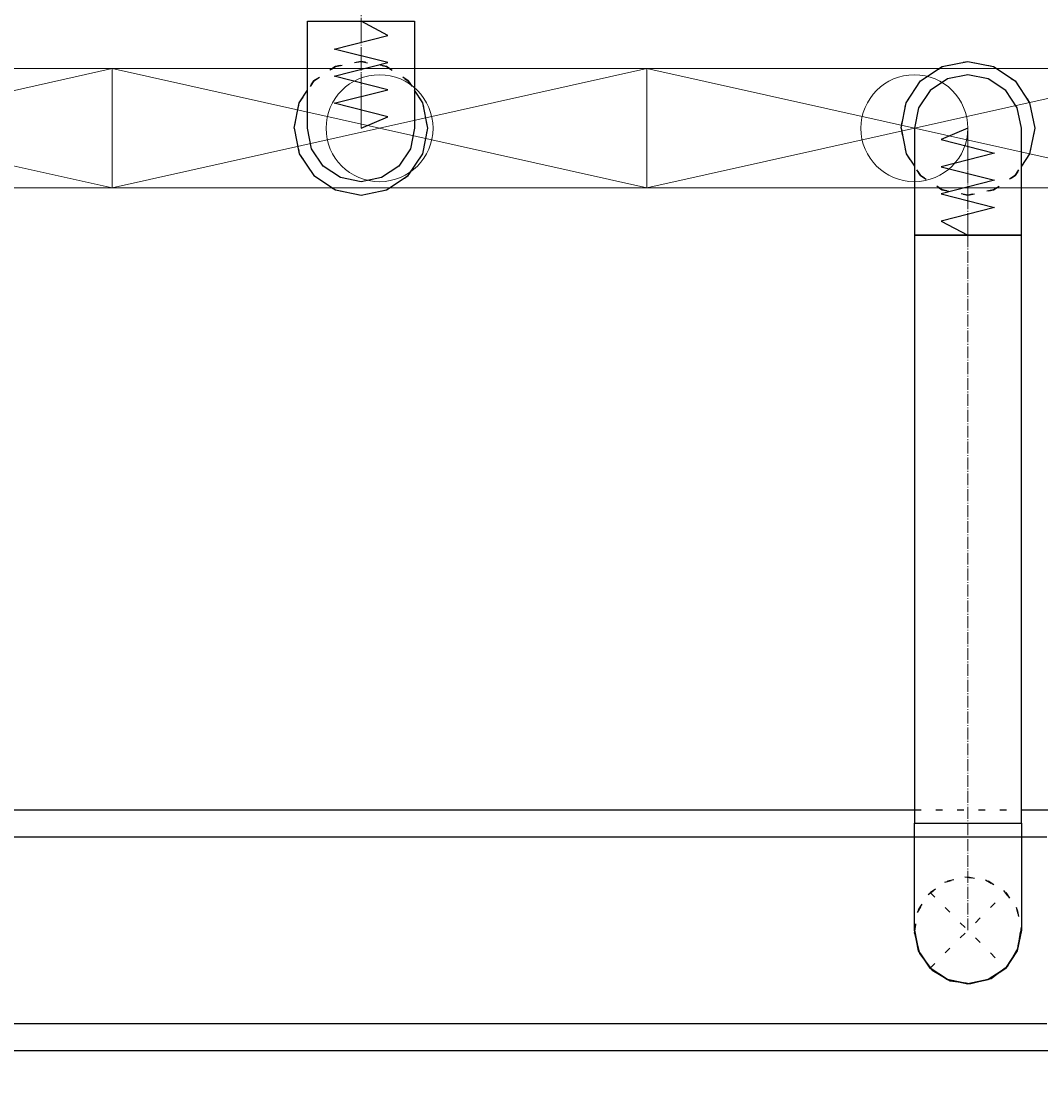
# Model space of a CAD drawing. Header units: centimetres. Extents: x -149939 to 48626, y -46000 to 152985.
# Tile 194 of 256: x -13238 to -11332, y 66211 to 68204. Entities that reach past the tile are written whole.
import ezdxf

# ---------------------------------------------------------------- set-up
doc = ezdxf.new("R2010")
doc.units = ezdxf.units.CM
doc.header["$LTSCALE"] = 50
doc.header["$PDMODE"] = 35
doc.header["$PDSIZE"] = 0.1
for name, pattern in [('CADVENT_CENTERLINE', [9.9, 7.4, -1, 0.5, -1]), ('CADVENT_HIDDEN', [0.8, 0.25, -0.55]), ('Kondygnacja  -0_5$0$HIDDEN', [9.525, 6.35, -3.175]), ('Kondygnacja  -0_5$0$HIDDEN2', [4.7625, 3.175, -1.5875])]:
    doc.linetypes.add(name, pattern=pattern)
doc.layers.get('0').update_dxf_attribs({"color": 8})
doc.layers.get('DEFPOINTS').update_dxf_attribs({"color": 8})
for name, color, linetype in [('01-103-Went PP_poziom-0_5$0$L_Nawiew', 7, 'Continuous'), ('bgde-nawiewDETAILS', 1, 'Continuous'), ('bgde-nawiewEXP', 7, 'Continuous'), ('bgde-nawiewHIDDEN', 250, 'Continuous'), ('Kondygnacja  -0_5$0$ARCH_KONSTR_POWYŻEJ RZUTU', 8, 'Kondygnacja  -0_5$0$HIDDEN'), ('Kondygnacja  -0_5$0$ARCH_KONSTR_POWYŻEJ RZUTU_IST', 8, 'Kondygnacja  -0_5$0$HIDDEN2')]:
    doc.layers.add(name, color=color, linetype=linetype)
for name, color, linetype, lineweight in [('bgde-nawiewCEN', 7, 'Continuous', 13), ('bgde_nawiewnik', 11, 'Continuous', 5), ('Kondygnacja  -0_5$0$ARCH_INFO_WYMIARY', 8, 'Continuous', 9)]:
    doc.layers.add(name, color=color, linetype=linetype, lineweight=lineweight)
doc.styles.add('Kondygnacja  -0_5$0$Romans', font='Romans.shx', dxfattribs={"width": 0.7})
doc.dimstyles.new('Kondygnacja  -0_5$0$Wymiary 1-100', dxfattribs={"dimtxt": 12, "dimasz": 10, "dimexe": 5, "dimexo": 0, "dimgap": 4, "dimtad": 1, "dimrnd": 0.5, "dimzin": 12, "dimdsep": 46, "dimtxsty": 'Kondygnacja  -0_5$0$Romans', "dimblk": 'Kondygnacja  -0_5$0$_Oblique', "dimcen": 10, "dimdle": 10, "dimclrt": 55, "dimazin": 0, "dimtfac": 1, "dimtmove": 1, "dimatfit": 3, "dimfxl": 8, "dimfxlon": 1, "dimtolj": 1, "dimtzin": 0, "dimarcsym": 0})

# ---------------------------------------------------------------- blocks, each defined once
blk = doc.blocks.new('Kondygnacja  -0_5$0$konstrukcja istniejąca -0.5')
at = {"layer": 'Kondygnacja  -0_5$0$ARCH_KONSTR_POWYŻEJ RZUTU_IST', "ltscale": 10}
for points in [[(9938, 11167.89), (10982, 11167.89)], [(10982, 11132.89), (9938, 11132.89)]]:
    blk.add_lwpolyline(points, dxfattribs=at)
blk = doc.blocks.new('Kondygnacja  -0_5$0$_Oblique')
at = {"color": 0, "linetype": 'ByBlock', "lineweight": -2}
blk.add_line((-0.5, -0.5), (0.5, 0.5), dxfattribs=at)
blk = doc.blocks.new('*D212')
at = {"layer": 'DEFPOINTS', "color": 0}
for p in [(-30586.3, 81900), (-30681.1, 12489.5), (9064, 12489.5)]:
    blk.add_point(p, dxfattribs=at)
at = {"layer": 'Kondygnacja  -0_5$0$ARCH_INFO_WYMIARY', "color": 0, "lineweight": -2}
for p, q in [((-30673.1, 81900), (-30686.1, 81900)), ((-30681.1, 81910), (-30681.1, 12479.5)), ((-30673.1, 12489.5), (-30686.1, 12489.5))]:
    blk.add_line(p, q, dxfattribs=at)
at = {"layer": 'Kondygnacja  -0_5$0$ARCH_INFO_WYMIARY', "color": 0, "linetype": 'ByBlock', "lineweight": -2, "xscale": 10, "yscale": 10, "zscale": 10}
for p, rotation in [((-30681.1, 81900), 90), ((-30681.1, 12489.5), 270)]:
    blk.add_blockref('Kondygnacja  -0_5$0$_Oblique', p, dxfattribs=dict(at, rotation=rotation))
at = {"layer": 'Kondygnacja  -0_5$0$ARCH_INFO_WYMIARY', "color": 55, "insert": (-30691.1, 47194.8), "char_height": 12, "attachment_point": 5, "rotation": 90, "style": 'Kondygnacja  -0_5$0$Romans'}
blk.add_mtext('\\A1;69410.5', dxfattribs=at)
blk = doc.blocks.new('A$C066D7839')
at = {"layer": 'bgde_nawiewnik', "color": 7}
for p, q in [((-50, -11.15), (-50, 11.15)), ((-50, 11.15), (50, 11.15)), ((-50, -11.15), (50, 11.15)), ((50, -11.15), (-50, 11.15)), ((50, 11.15), (50, -11.15)), ((50, -11.15), (-50, -11.15))]:
    blk.add_line(p, q, dxfattribs=at)
blk.add_circle((0, 0), 10, dxfattribs=at)

msp = doc.modelspace()

# ---------------------------------------------------------------- linework, layer by layer
at = {"layer": 'bgde-nawiewCEN', "linetype": 'CADVENT_CENTERLINE', "ltscale": 0.06}
for p, q in [((-12602.41, 69309.622), (-12602.41, 68203.959)), ((-12602.41, 68203.959), (-12602.41, 68185.263)), ((-12602.41, 68185.263), (-12602.41, 68134.152)), ((-12602.41, 68134.152), (-12602.41, 68106.359)), ((-12602.41, 68106.359), (-12602.41, 68082.833)), ((-12602.41, 68082.833), (-12602.41, 68063.218)), ((-12602.41, 68063.218), (-12602.41, 68047.159)), ((-12602.41, 68047.159), (-12602.41, 68034.3)), ((-12602.41, 68034.3), (-12602.41, 68024.285)), ((-12602.41, 68024.285), (-12602.41, 68016.759)), ((-12602.41, 68016.759), (-12602.41, 68011.366)), ((-12602.41, 68011.366), (-12602.41, 68007.752)), ((-12602.41, 68007.752), (-12602.41, 68005.559)), ((-12602.41, 68005.559), (-12602.41, 68004.433)), ((-12602.41, 68004.433), (-12602.41, 68003.959)), ((-11467.838, 68003.485), (-11467.838, 68003.959)), ((-11467.838, 68002.359), (-11467.838, 68003.485)), ((-11467.838, 68000.166), (-11467.838, 68002.359)), ((-11467.838, 67996.552), (-11467.838, 68000.166)), ((-11467.838, 67991.159), (-11467.838, 67996.552)), ((-11467.838, 67983.633), (-11467.838, 67991.159)), ((-11467.838, 67973.618), (-11467.838, 67983.633)), ((-11467.838, 67960.759), (-11467.838, 67973.618)), ((-11467.838, 67944.7), (-11467.838, 67960.759)), ((-11467.838, 67925.085), (-11467.838, 67944.7)), ((-11467.838, 67901.559), (-11467.838, 67925.085)), ((-11467.838, 67873.766), (-11467.838, 67901.559)), ((-11467.838, 67822.655), (-11467.838, 67873.766)), ((-11467.838, 67803.959), (-11467.838, 67822.655)), ((-11467.838, 67803.959), (-11467.838, 66703.983)), ((-11467.838, 66703.983), (-11467.838, 66503.983))]:
    msp.add_line(p, q, dxfattribs=at)
at = {"layer": 'bgde-nawiewDETAILS', "linetype": 'CADVENT_HIDDEN'}
for p, q in [((-11538.549, 66433.272), (-11397.127, 66574.694)), ((-11538.549, 66574.694), (-11397.127, 66433.272))]:
    msp.add_line(p, q, dxfattribs=at)
at = {"layer": 'bgde-nawiewEXP', "linetype": 'Continuous'}
for points in [[(-12702.41, 68005.559), (-12702.41, 68203.959), (-12502.41, 68203.959), (-12502.41, 68003.959), (-12510.022, 67965.691), (-12531.7, 67933.248), (-12564.142, 67911.571), (-12602.41, 67903.959), (-12640.679, 67911.571), (-12673.121, 67933.248), (-12694.798, 67965.691), (-12702.41, 68003.959), (-12702.41, 68004.433)], [(-11567.838, 67960.759), (-11567.838, 67803.959), (-11367.838, 67803.959), (-11367.838, 68003.959), (-11375.45, 68042.227), (-11397.127, 68074.67), (-11429.57, 68096.347), (-11467.838, 68103.959), (-11506.106, 68096.347), (-11538.549, 68074.67), (-11560.226, 68042.227), (-11567.838, 68003.959), (-11567.838, 67973.618)], [(-11567.838, 66703.983), (-11367.838, 66703.983), (-11367.838, 67803.959), (-11567.838, 67803.959)], [(-11567.838, 66503.983), (-11567.838, 66703.983), (-11367.838, 66703.983), (-11367.838, 66503.983), (-11375.45, 66465.715), (-11397.127, 66433.272), (-11429.57, 66411.595), (-11467.838, 66403.983), (-11506.106, 66411.595), (-11538.549, 66433.272), (-11560.226, 66465.715)]]:
    msp.add_lwpolyline(points, close=True, dxfattribs=at)
at = {"layer": 'bgde-nawiewEXP'}
for points in [[(-12602.41, 68003.959), (-12552.41, 68025.257), (-12652.41, 68050.618), (-12552.41, 68075.839), (-12652.41, 68101.124), (-12552.41, 68126.659), (-12652.41, 68152.018), (-12552.41, 68177.477), (-12602.41, 68203.959)], [(-11467.838, 68003.959), (-11517.838, 67982.661), (-11417.838, 67957.299), (-11517.838, 67932.079), (-11417.838, 67906.794), (-11517.838, 67881.259), (-11417.838, 67855.9), (-11517.838, 67830.441), (-11467.838, 67803.959)]]:
    msp.add_lwpolyline(points, dxfattribs=at)
at = {"layer": 'bgde-nawiewEXP', "linetype": 'Continuous'}
for points in [[(-11592.838, 68003.959), (-11583.323, 68051.794), (-11556.226, 68092.347), (-11515.674, 68119.444), (-11467.838, 68128.959), (-11420.003, 68119.444), (-11379.45, 68092.347), (-11352.353, 68051.794), (-11342.838, 68003.959), (-11352.353, 67956.123), (-11367.838, 67932.949)], [(-12727.41, 68003.959), (-12717.895, 67956.123), (-12690.799, 67915.571), (-12650.246, 67888.474), (-12602.41, 67878.959), (-12554.575, 67888.474), (-12514.022, 67915.571), (-12486.925, 67956.123), (-12477.41, 68003.959), (-12486.925, 68051.794), (-12502.41, 68074.969)], [(-12727.41, 68003.959), (-12717.895, 68051.794), (-12702.41, 68074.969)], [(-11592.838, 68003.959), (-11583.323, 67956.123), (-11567.838, 67932.949)], [(-19762, 66278.983), (-5217.031, 66278.983), (-5217.031, 66728.983), (-5467.838, 66728.983)], [(-13467.838, 66728.983), (-11567.838, 66728.983)], [(-11367.838, 66728.983), (-10367.838, 66728.983)], [(-11567.838, 66503.983), (-11560.226, 66465.715), (-11558.07, 66462.488)], [(-11567.685, 66498.455), (-11567.14, 66502.297)], [(-11567.685, 66498.455), (-11557.969, 66460.666), (-11539.976, 66436.717)], [(-11396.429, 66434.959), (-11393.326, 66437.29), (-11373.476, 66470.881), (-11369.265, 66500.538)], [(-11373.682, 66474.604), (-11367.838, 66503.983)], [(-11555.191, 66458.179), (-11538.549, 66433.272), (-11506.106, 66411.595), (-11502.3, 66410.838)], [(-11422.034, 66416.63), (-11397.127, 66433.272), (-11375.45, 66465.715), (-11374.693, 66469.521)], [(-11536.863, 66432.574), (-11534.532, 66429.471), (-11500.94, 66409.621), (-11471.283, 66405.41)], [(-11466.152, 66404.682), (-11462.31, 66404.136), (-11424.521, 66413.852), (-11400.572, 66431.845)], [(-11497.217, 66409.827), (-11467.838, 66403.983), (-11429.57, 66411.595), (-11426.343, 66413.751)]]:
    msp.add_lwpolyline(points, dxfattribs=at)
at = {"layer": 'bgde-nawiewHIDDEN', "linetype": 'CADVENT_HIDDEN'}
for points in [[(-12727.41, 68003.959), (-12717.895, 67956.123), (-12690.799, 67915.571), (-12650.246, 67888.474), (-12602.41, 67878.959), (-12554.575, 67888.474), (-12514.022, 67915.571), (-12486.925, 67956.123), (-12477.41, 68003.959), (-12486.925, 68051.794), (-12514.022, 68092.347), (-12554.575, 68119.444), (-12602.41, 68128.959), (-12650.246, 68119.444), (-12690.799, 68092.347), (-12702.41, 68074.969)], [(-12727.41, 68003.959), (-12717.895, 68051.794), (-12690.799, 68092.347), (-12650.246, 68119.444), (-12602.41, 68128.959), (-12554.575, 68119.444), (-12514.022, 68092.347), (-12502.41, 68074.969)], [(-11592.838, 68003.959), (-11583.323, 68051.794), (-11556.226, 68092.347), (-11515.674, 68119.444), (-11467.838, 68128.959), (-11420.003, 68119.444), (-11379.45, 68092.347), (-11352.353, 68051.794), (-11342.838, 68003.959), (-11352.353, 67956.123), (-11379.45, 67915.571), (-11420.003, 67888.474), (-11467.838, 67878.959), (-11515.674, 67888.474), (-11556.226, 67915.571), (-11567.838, 67932.949)], [(-11592.838, 68003.959), (-11583.323, 67956.123), (-11556.226, 67915.571), (-11515.674, 67888.474), (-11467.838, 67878.959), (-11420.003, 67888.474), (-11379.45, 67915.571), (-11367.838, 67932.949)], [(-11567.838, 66728.983), (-11367.838, 66728.983)], [(-11567.838, 66503.983), (-11560.226, 66542.251), (-11538.549, 66574.694), (-11506.106, 66596.371), (-11467.838, 66603.983), (-11429.57, 66596.371), (-11397.127, 66574.694), (-11375.45, 66542.251), (-11367.838, 66503.983)], [(-11567.14, 66502.297), (-11562.2, 66537.085), (-11542.35, 66570.677), (-11511.155, 66594.114), (-11473.366, 66603.83), (-11434.736, 66598.345), (-11401.145, 66578.495), (-11377.707, 66547.3), (-11367.991, 66509.511), (-11369.265, 66500.538)], [(-11374.693, 66469.521), (-11373.682, 66474.604)], [(-11558.07, 66462.488), (-11555.191, 66458.179)], [(-11539.976, 66436.717), (-11536.863, 66432.574)], [(-11400.572, 66431.845), (-11396.429, 66434.959)], [(-11426.343, 66413.751), (-11422.034, 66416.63)], [(-11502.3, 66410.838), (-11497.217, 66409.827)], [(-11471.283, 66405.41), (-11466.152, 66404.682)]]:
    msp.add_lwpolyline(points, dxfattribs=at)

# ---------------------------------------------------------------- block references
at = {"layer": '01-103-Went PP_poziom-0_5$0$L_Nawiew', "xscale": 10, "yscale": 10, "zscale": 10}
for p in [(-13567.836, 68003.959, 742.119), (-12567.836, 68003.959, 742.119), (-11567.836, 68003.959, 742.119)]:
    msp.add_blockref('A$C066D7839', p, dxfattribs=at)
at = {"layer": 'Kondygnacja  -0_5$0$ARCH_KONSTR_POWYŻEJ RZUTU', "xscale": 10, "yscale": 10, "zscale": 10}
msp.add_blockref('Kondygnacja  -0_5$0$konstrukcja istniejąca -0.5', (-121140, -45000), dxfattribs=at)

# ---------------------------------------------------------------- dimensions: what is measured, and where the dimension line sits
at = {"layer": 'Kondygnacja  -0_5$0$ARCH_INFO_WYMIARY'}
dim = msp.add_linear_dim(base=(-30681.114, 12489.5), p1=(-30586.301, 81900), p2=(9064, 12489.5), angle=90, dimstyle='Kondygnacja  -0_5$0$Wymiary 1-100', dxfattribs=at)
dim.commit()
dim.dimension.update_dxf_attribs({"geometry": '*D212', "text_midpoint": (-30691.114, 47194.75)})

doc.saveas('drawing.dxf')
